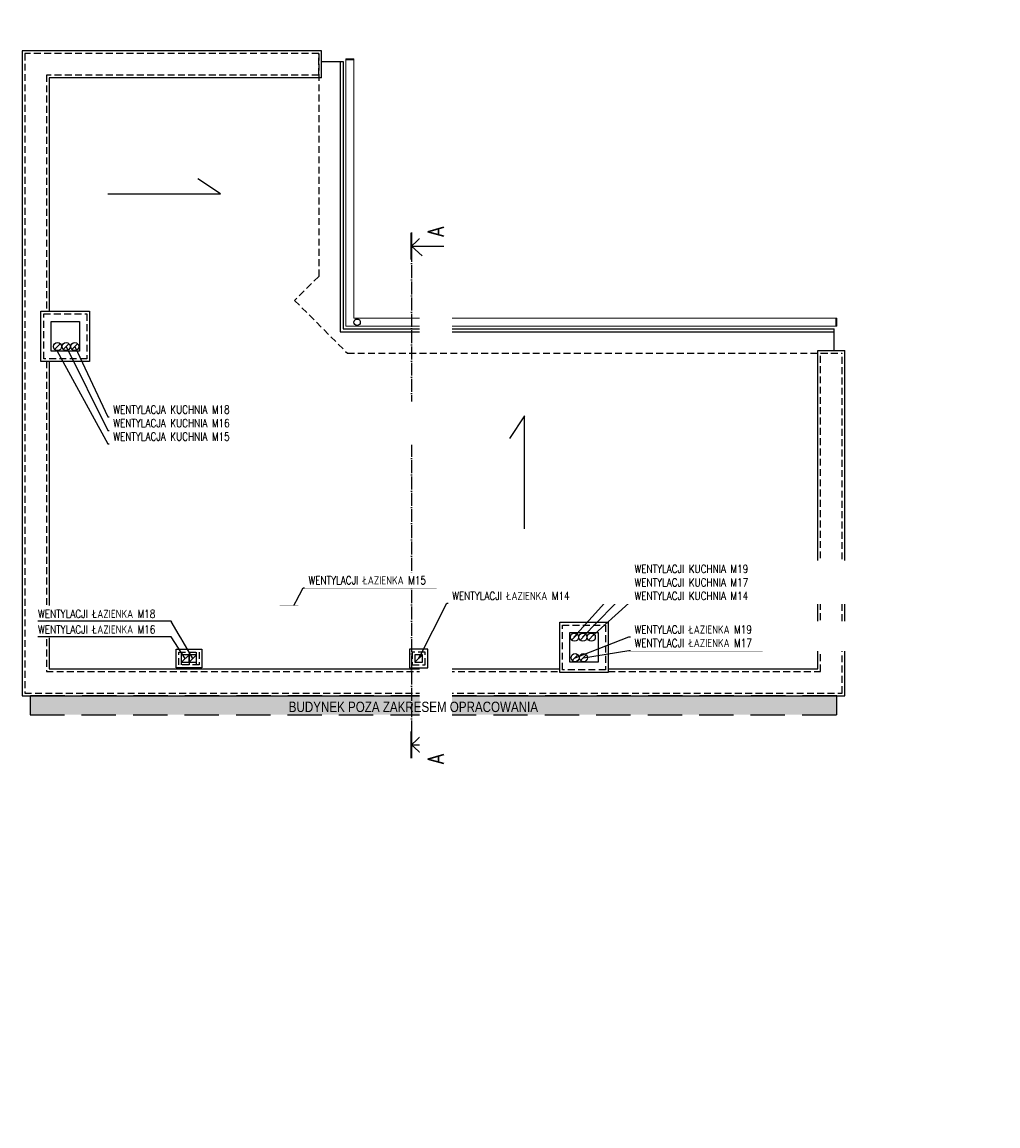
# Model space of a CAD drawing. Header units: inches. Extents: x -23201 to -18535, y -9985 to 4139.
# Tile 17 of 25: x -23192 to -21386, y 1 to 2045. Entities that reach past the tile are written whole.
import ezdxf

# ---------------------------------------------------------------- set-up
doc = ezdxf.new("R2010")
doc.units = ezdxf.units.IN
doc.header["$MEASUREMENT"] = 0
doc.linetypes.add('ACAD_ISO04W100', pattern=[30, 24, -3, 0, -3])
doc.linetypes.add('DASHED', pattern=[19.05, 12.7, -6.35])
for name, color, linetype in [('04_stolarka_cienka', 252, 'Continuous'), ('___ramka', 252, 'Continuous'), ('__proj_ściana', 252, 'Continuous'), ('__przerywana', 252, 'DASHED'), ('__wyżej', 252, 'DASHED'), ('P_kominy', 252, 'Continuous'), ('P_linia przekroju', 252, 'Continuous'), ('P_opis', 252, 'Continuous'), ('P_rynny_wpusty', 252, 'Continuous')]:
    doc.layers.add(name, color=color, linetype=linetype)
doc.layers.add('_rynny', color=252, linetype='Continuous', lineweight=20)
doc.layers.add('B-Kreskowanie', color=252, linetype='Continuous', lineweight=15)
doc.styles.get("Standard").update_dxf_attribs({"font": 'arial.ttf'})

msp = doc.modelspace()

# ---------------------------------------------------------------- hatches: boundary and pattern name
at = {"layer": 'B-Kreskowanie'}
msp.add_hatch(color=256, dxfattribs=at).paths.add_polyline_path([(-21684.1, 797.4), (-23177.1, 797.4), (-23177.1, 762.4), (-21684.1, 762.4)])

# ---------------------------------------------------------------- linework, layer by layer
at = {"layer": '04_stolarka_cienka'}
for points in [[(-22638.1, 1991.4), (-23192.1, 1991.4), (-23192.1, 797.4), (-21669.1, 797.4), (-21669.1, 1436.4)], [(-22638.1, 1941.4), (-22638.1, 1991.4)], [(-22638.1, 1971.4), (-22598.1, 1971.4)], [(-22603.1, 1971.4), (-22603.1, 1471.4), (-21689.1, 1471.4)], [(-22598.1, 1971.4), (-22598.1, 1476.4), (-21689.1, 1476.4)], [(-22638.1, 1941.4), (-23142.1, 1941.4), (-23142.1, 1509.4)], [(-22824.7, 1726.7), (-22866.8, 1754.2)], [(-23033.5, 1726.7), (-22824.7, 1726.7)], [(-21689.1, 1436.4), (-21689.1, 1476.4)], [(-22107.1, 847.4), (-21719.1, 847.4), (-21719.1, 1436.4)], [(-21719.1, 1436.4), (-21669.1, 1436.4)], [(-23142.1, 1416.4), (-23142.1, 847.4), (-22197.1, 847.4)], [(-22262.5, 1315.6), (-22290.1, 1273.5)], [(-22262.5, 1106.7), (-22262.5, 1315.6)]]:
    msp.add_lwpolyline(points, dxfattribs=at)
for points in [[(-23157.1, 1509.4), (-23067.1, 1509.4), (-23067.1, 1416.4), (-23157.1, 1416.4)], [(-23138.1, 1490.4), (-23086.1, 1490.4), (-23086.1, 1435.4), (-23138.1, 1435.4)], [(-22197.1, 933.4), (-22107.1, 933.4), (-22107.1, 840.4), (-22197.1, 840.4)], [(-22178.1, 914.4), (-22126.1, 914.4), (-22126.1, 859.4), (-22178.1, 859.4)]]:
    msp.add_lwpolyline(points, close=True, dxfattribs=at)
at = {"layer": '__proj_ściana'}
for points in [[(-23131.9, 1438.6), (-23121.3, 1449.2)], [(-23115.9, 1438.6), (-23105.3, 1449.2)], [(-23099.9, 1438.6), (-23089.3, 1449.2)], [(-23094.6, 1443.9), (-23094.6, 1443.9), (-23033.6, 1313.6), (-22786.7, 1313.6)], [(-22170.6, 905.9), (-22170.6, 905.9), (-22068.8, 1018.6), (-21821.9, 1018.6)], [(-22154.6, 905.9), (-22154.6, 905.9), (-22068.8, 993.6), (-21821.9, 993.6)], [(-22138.6, 905.9), (-22138.6, 905.9), (-22068.8, 968.6), (-21821.9, 968.6)], [(-22174.9, 900.6), (-22164.3, 911.2)], [(-22168.6, 867.9), (-22168.6, 867.9), (-22068.8, 906.5), (-21821.9, 906.5)], [(-22159.4, 900.6), (-22148.8, 911.2)], [(-22143.9, 900.6), (-22133.3, 911.2)], [(-22153.1, 867.9), (-22153.1, 867.9), (-22068.8, 881.5), (-21821.9, 881.5)], [(-22897.1, 854.4), (-22897.1, 878.4), (-22897.1, 878.4)], [(-22883.1, 873.4), (-22897.1, 873.4)], [(-22897.1, 859.4), (-22883.1, 859.4), (-22883.1, 873.4)], [(-22897.1, 859.4), (-22883.1, 873.4)], [(-22897.1, 859.4), (-22897.1, 873.4)], [(-22883.1, 878.5), (-22883.1, 854.4)], [(-22869.1, 873.4), (-22883.1, 873.4)], [(-22883.1, 859.4), (-22869.1, 859.4), (-22869.1, 873.4)], [(-22883.1, 859.4), (-22869.1, 873.4)], [(-22869.1, 854.4), (-22869.1, 878.4)], [(-22173.9, 862.6), (-22163.3, 873.2)], [(-22158.4, 862.6), (-22147.8, 873.2)]]:
    msp.add_lwpolyline(points, dxfattribs=at)
msp.add_lwpolyline([(-22907.1, 883.4), (-22859.1, 883.4), (-22859.1, 849.4), (-22907.1, 849.4)], close=True, dxfattribs=at)
at = {"layer": '__proj_ściana', "linetype": 'DASHED'}
msp.add_lwpolyline([(-22902.1, 878.4), (-22864.1, 878.4), (-22864.1, 854.4), (-22902.1, 854.4)], close=True, dxfattribs=at)
at = {"layer": '__proj_ściana'}
for centre in [(-23126.6, 1443.9), (-23110.6, 1443.9), (-23094.6, 1443.9), (-22169.6, 905.9), (-22154.1, 905.9), (-22138.6, 905.9), (-22168.6, 867.9), (-22153.1, 867.9)]:
    msp.add_circle(centre, 7.5, dxfattribs=at)
at = {"layer": '__przerywana'}
for points in [[(-22643.1, 1986.4), (-23187.1, 1986.4), (-23187.1, 802.4), (-21674.1, 802.4), (-21674.1, 1431.4)], [(-22643.1, 1946.4), (-22643.1, 1986.4)], [(-22643.1, 1946.4), (-23147.1, 1946.4), (-23147.1, 1509.4)], [(-22107.1, 842.4), (-21714.1, 842.4), (-21714.1, 1431.4)], [(-21714.1, 1431.4), (-21674.1, 1431.4)], [(-23147.1, 1416.4), (-23147.1, 842.4), (-22197.1, 842.4)]]:
    msp.add_lwpolyline(points, dxfattribs=at)
for points in [[(-23152.1, 1504.4), (-23072.1, 1504.4), (-23072.1, 1421.4), (-23152.1, 1421.4)], [(-22710.1, 1336.1), (-22686.1, 1336.1), (-22686.1, 1298.1), (-22710.1, 1298.1)], [(-22710.1, 934.4), (-22686.1, 934.4), (-22686.1, 958.4), (-22710.1, 958.4)], [(-22192.1, 928.4), (-22112.1, 928.4), (-22112.1, 845.4), (-22192.1, 845.4)]]:
    msp.add_lwpolyline(points, close=True, dxfattribs=at)
at = {"layer": '__wyżej', "ltscale": 5}
msp.add_lwpolyline([(-21684.1, 762.4), (-21684.1, 797.4), (-23177.1, 797.4), (-23177.1, 762.4), (-21684.1, 762.4)], dxfattribs=at)
at = {"layer": '_rynny'}
for points in [[(-22593.1, 1976.4), (-22593.1, 1481.4), (-21684.1, 1481.4)], [(-22593.1, 1976.4), (-22578.1, 1976.4)], [(-22593.1, 1974.4), (-22578.1, 1974.4)], [(-22578.1, 1976.4), (-22578.1, 1496.4), (-21684.1, 1496.4)], [(-21686.1, 1481.4), (-21686.1, 1496.4)], [(-21684.1, 1481.4), (-21684.1, 1496.4)]]:
    msp.add_lwpolyline(points, dxfattribs=at)
at = {"layer": 'P_kominy'}
for points in [[(-22715.1, 1341.1), (-22681.1, 1341.1), (-22681.1, 1293.1), (-22715.1, 1293.1)], [(-22691.1, 1331.1), (-22705.1, 1331.1), (-22705.1, 1317.1), (-22691.1, 1317.1)], [(-22691.1, 1317.1), (-22705.1, 1317.1), (-22705.1, 1303.1), (-22691.1, 1303.1)], [(-22715.1, 929.4), (-22681.1, 929.4), (-22681.1, 963.4), (-22715.1, 963.4)], [(-22705.1, 939.4), (-22691.1, 939.4), (-22691.1, 953.4), (-22705.1, 953.4)]]:
    msp.add_lwpolyline(points, close=True, dxfattribs=at)
for points in [[(-22705.1, 1317.1), (-22691.1, 1331.1)], [(-22705.1, 1303.1), (-22691.1, 1317.1)], [(-22705.1, 939.4), (-22691.1, 939.4), (-22691.1, 953.4)], [(-22705.1, 939.4), (-22691.1, 953.4)]]:
    msp.add_lwpolyline(points, dxfattribs=at)
at = {"layer": 'P_linia przekroju', "linetype": 'ACAD_ISO04W100'}
msp.add_line((-22471.5, 1654.8), (-22471.5, 681.8), dxfattribs=at)
at = {"layer": 'P_linia przekroju'}
for p, q in [((-22471.5, 1629.8), (-22451.7, 1648.1)), ((-22471.5, 1629.8), (-22411.5, 1629.8)), ((-22471.5, 1629.8), (-22451.7, 1611.6)), ((-22471.5, 706.8), (-22451.7, 725)), ((-22471.5, 706.8), (-22411.5, 706.8)), ((-22471.5, 706.8), (-22451.7, 688.6))]:
    msp.add_line(p, q, dxfattribs=at)
at = {"layer": 'P_linia przekroju', "const_width": 4}
for points in [[(-22471.5, 1654.8), (-22471.5, 1604.8)], [(-22471.5, 681.8), (-22471.5, 731.8)]]:
    msp.add_lwpolyline(points, dxfattribs=at)
at = {"layer": 'P_rynny_wpusty'}
msp.add_circle((-22572.1, 1488.8), 6, dxfattribs=at)

# ---------------------------------------------------------------- texts
at = {"layer": '___ramka', "lineweight": -3, "width": 0.8}
msp.add_text('BUDYNEK POZA ZAKRESEM OPRACOWANIA', height=19.2, rotation=360, dxfattribs=at).set_placement((-22698.5, 767.3))

# ---------------------------------------------------------------- next in the draw order: texts
at = {"layer": '__proj_ściana', "char_height": 15, "width": 665.013, "attachment_point": 1, "bg_fill": 2}
for s, insert in [('{\\Fsimplex.shx|c0;\\W0.8;WENTYLACJI KUCHNIA M19}', (-22058.5, 1039.7)), ('{\\Fsimplex.shx|c0;\\W0.8;WENTYLACJI ŁAZIENKA M19}', (-22058.5, 927.5))]:
    msp.add_mtext(s, dxfattribs=dict(at, insert=insert))
at = {"layer": 'P_opis', "linetype": 'Continuous', "insert": (-22441.3, 1647.1), "char_height": 30, "width": 1995.038, "attachment_point": 1, "rotation": 90, "line_spacing_factor": 0.8, "bg_fill": 2}
msp.add_mtext('{\\Fsimplex.shx|c0;\\W0.8;A}', dxfattribs=at)
at = {"layer": 'P_opis', "linetype": 'Continuous', "insert": (-23162.5, 927.6), "char_height": 15, "width": 665.013, "attachment_point": 1, "bg_fill": 2}
msp.add_mtext('{\\Fsimplex.shx|c0;\\W0.8;WENTYLACJI ŁAZIENKA M16}', dxfattribs=at)
at = {"layer": 'P_opis', "linetype": 'Continuous', "extrusion": (0, 0, -1), "insert": (-22441.3, 689.5), "char_height": 30, "width": 1995.038, "attachment_point": 1, "text_direction": (0, -1, 0), "line_spacing_factor": 0.8, "bg_fill": 2}
msp.add_mtext('{\\Fsimplex.shx|c0;\\W0.8;A}', dxfattribs=at)

# ---------------------------------------------------------------- next in the draw order: linework, layer by layer
at = {"layer": 'P_opis', "linetype": 'Continuous'}
msp.add_lwpolyline([(-22890.1, 866.4), (-22890.1, 866.4), (-22916.1, 906.5), (-23163, 906.5)], dxfattribs=at)

# ---------------------------------------------------------------- next in the draw order: texts
at = {"layer": '__proj_ściana', "char_height": 15, "width": 665.013, "attachment_point": 1, "bg_fill": 2}
for s, insert in [('{\\Fsimplex.shx|c0;\\W0.8;WENTYLACJI KUCHNIA M17}', (-22058.5, 1014.7)), ('{\\Fsimplex.shx|c0;\\W0.8;WENTYLACJI ŁAZIENKA M17}', (-22058.5, 902.5))]:
    msp.add_mtext(s, dxfattribs=dict(at, insert=insert))
at = {"layer": 'P_opis', "linetype": 'Continuous', "insert": (-22441.3, -452.9), "char_height": 30, "width": 1995.038, "attachment_point": 1, "rotation": 90, "line_spacing_factor": 0.8, "bg_fill": 2}
msp.add_mtext('{\\Fsimplex.shx|c0;\\W0.8;A}', dxfattribs=at)

# ---------------------------------------------------------------- next in the draw order: linework, layer by layer
at = {"layer": '__przerywana'}
msp.add_lwpolyline([(-22643.1, 1986.4), (-22643.1, 1573.8), (-22687.7, 1529.3), (-22589.8, 1431.4), (-21689.1, 1431.4)], dxfattribs=at)
msp.add_lwpolyline([(-22446.1, 878.4), (-22470.1, 878.4), (-22470.1, 854.4), (-22446.1, 854.4)], close=True, dxfattribs=at)
at = {"layer": 'P_kominy'}
for points in [[(-22441.1, 883.4), (-22475.1, 883.4), (-22475.1, 849.4), (-22441.1, 849.4)], [(-22451.1, 873.4), (-22465.1, 873.4), (-22465.1, 859.4), (-22451.1, 859.4)]]:
    msp.add_lwpolyline(points, close=True, dxfattribs=at)
msp.add_lwpolyline([(-22465.1, 859.4), (-22451.1, 873.4)], dxfattribs=at)
at = {"layer": 'P_opis', "linetype": 'Continuous'}
for points in [[(-22698.1, 946.4), (-22698.1, 946.4), (-22672.1, 997.5), (-22425.2, 997.5)], [(-22458.1, 866.4), (-22458.1, 866.4), (-22406.2, 968.6), (-22159.3, 968.6)]]:
    msp.add_lwpolyline(points, dxfattribs=at)

# ---------------------------------------------------------------- next in the draw order: texts
at = {"layer": '__proj_ściana', "char_height": 15, "width": 665.013, "attachment_point": 1, "bg_fill": 2}
for s, insert in [('{\\Fsimplex.shx|c0;\\W0.8;WENTYLACJA KUCHNIA M18}', (-23023.3, 1334.6)), ('{\\Fsimplex.shx|c0;\\W0.8;WENTYLACJI KUCHNIA M14}', (-22058.5, 989.7))]:
    msp.add_mtext(s, dxfattribs=dict(at, insert=insert))

# ---------------------------------------------------------------- next in the draw order: linework, layer by layer
at = {"layer": '__proj_ściana'}
msp.add_lwpolyline([(-23110.6, 1443.9), (-23110.6, 1443.9), (-23033.6, 1288.6), (-22786.7, 1288.6)], dxfattribs=at)

# ---------------------------------------------------------------- next in the draw order: texts
at = {"layer": 'P_opis', "linetype": 'Continuous', "char_height": 15, "width": 665.013, "attachment_point": 1, "bg_fill": 2}
for s, insert in [('{\\Fsimplex.shx|c0;\\W0.8;WENTYLACJI ŁAZIENKA M14}', (-22395.9, 989.7)), ('{\\Fsimplex.shx|c0;\\W0.8;WENTYLACJI ŁAZIENKA M18}', (-23162.5, 956.5))]:
    msp.add_mtext(s, dxfattribs=dict(at, insert=insert))

# ---------------------------------------------------------------- next in the draw order: linework, layer by layer
at = {"layer": 'P_opis', "linetype": 'Continuous'}
msp.add_lwpolyline([(-22876.1, 866.4), (-22876.1, 866.4), (-22916.1, 935.5), (-23163, 935.5)], dxfattribs=at)

# ---------------------------------------------------------------- next in the draw order: texts
at = {"layer": '__proj_ściana', "insert": (-23023.3, 1309.6), "char_height": 15, "width": 665.013, "attachment_point": 1, "bg_fill": 2}
msp.add_mtext('{\\Fsimplex.shx|c0;\\W0.8;WENTYLACJA KUCHNIA M16}', dxfattribs=at)
at = {"layer": 'P_opis', "linetype": 'Continuous', "insert": (-22661.8, 1018.6), "char_height": 15, "width": 665.013, "attachment_point": 1, "bg_fill": 2}
msp.add_mtext('{\\Fsimplex.shx|c0;\\W0.8;WENTYLACJI ŁAZIENKA M15}', dxfattribs=at)

# ---------------------------------------------------------------- next in the draw order: linework, layer by layer
at = {"layer": '__proj_ściana'}
msp.add_lwpolyline([(-23127.6, 1436.5), (-23127.6, 1436.5), (-23033.6, 1263.6), (-22786.7, 1263.6)], dxfattribs=at)

# ---------------------------------------------------------------- next in the draw order: texts
at = {"layer": '__proj_ściana', "insert": (-23023.3, 1284.6), "char_height": 15, "width": 665.013, "attachment_point": 1, "bg_fill": 2}
msp.add_mtext('{\\Fsimplex.shx|c0;\\W0.8;WENTYLACJA KUCHNIA M15}', dxfattribs=at)

doc.saveas('drawing.dxf')
